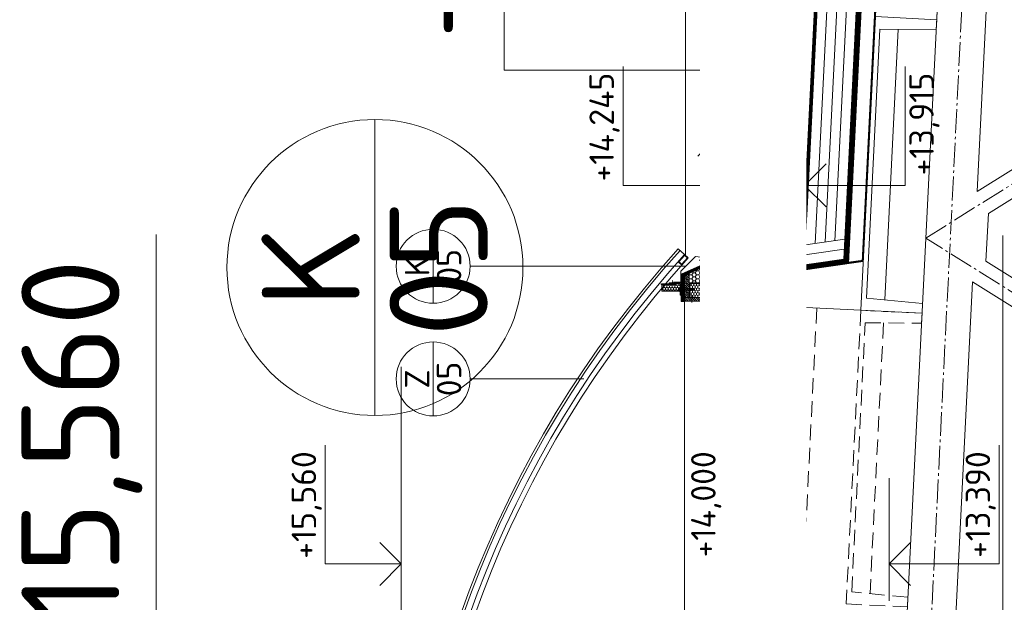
# Model space of a CAD drawing. Header units: millimetres. Extents: x -796345 to 3713765, y -2985421 to 2187451.
# Tile 155 of 256: x 201848 to 205865, y 37813 to 40191. Entities that reach past the tile are written whole.
import ezdxf
from ezdxf import colors
from ezdxf.entities.mleader import LeaderData, LeaderLine
from ezdxf.enums import TextEntityAlignment as Align
from ezdxf.math import Vec2, Vec3

# ---------------------------------------------------------------- set-up
doc = ezdxf.new("R2010")
doc.units = ezdxf.units.MM
for name, pattern in [('AM_DIN_G_W050', [13.75, 9.75, -1.5, 1, -1.5]), ('CARKOVANA', [5, 3, -2]), ('DASHDOT', [25.4, 12.7, -6.35, 0, -6.35]), ('HIDDEN', [9.525, 6.35, -3.175])]:
    doc.linetypes.add(name, pattern=pattern)
doc.layers.add('_____detaily', color=1, linetype='Continuous')
for name, color, linetype, lineweight in [('A99_N_kce-pohl', 1, 'Continuous', 9), ('A99_N_kce-rez-sil', 6, 'Continuous', 18), ('A99_N_kce-rez-ten', 4, 'Continuous', 9), ('A99_N_koty-200-vysk', 6, 'Continuous', 9), ('A99_N_koty-50-vysk', 160, 'Continuous', 9), ('A99_N_sraf', 252, 'Continuous', 0), ('A99_N_txt-popis-50', 240, 'Continuous', 9), ('A99_N_znaceni 200', 5, 'Continuous', 5), ('A99_N_znaceni 50', 5, 'Continuous', 5), ('A99_S_kce-pohl', 7, 'Continuous', 5), ('A99_S_kce-rez-sil', 7, 'Continuous', 15), ('A99_S_kce-rez-ten', 7, 'Continuous', 9)]:
    doc.layers.add(name, color=color, linetype=linetype, lineweight=lineweight)
doc.styles.add('A99_kota', font='isocpeur.ttf', dxfattribs={"height": 2})
doc.styles.add('A99_popis', font='isocpeur.ttf')
doc.linetypes.add('IZOLACE', pattern='A,0.00254,-2.54,[134,ltypeshp.shx,S=2.54,R=0,X=-2.54,Y=0],-5.08,[134,ltypeshp.shx,S=2.54,R=180,X=2.54,Y=0],-2.54', length=10.16254)

# ---------------------------------------------------------------- blocks, each defined once
blk = doc.blocks.new('*U24')
at = {"color": 0, "linetype": 'ByBlock', "lineweight": -2}
blk.add_line((-3, 0), (7, 0), dxfattribs=at)
for points in [[(0, 0), (0, 5), (0, 5), (9.7, 5)], [(-1.75, 1.75), (0, 0), (1.75, 1.75)]]:
    blk.add_lwpolyline(points, dxfattribs=at)
at = {"color": 0, "linetype": 'ByBlock', "lineweight": -2, "style": 'A99_kota'}
for tag, p in [('VYSKA', (9.2, 7.75)), ('POPIS', (9.2, 4.5))]:
    blk.add_attdef(tag, text='', height=2, dxfattribs=at).set_placement(p, align=Align.TOP_RIGHT)
blk = doc.blocks.new('*U532')
at = {"color": 0, "linetype": 'ByBlock', "lineweight": -2}
blk.add_line((-3, 0), (7, 0), dxfattribs=at)
for points in [[(0, 0), (0, 6.2), (0, 6.2), (9.7, 6.2)], [(-1.75, 1.75), (0, 0), (1.75, 1.75)]]:
    blk.add_lwpolyline(points, dxfattribs=at)
at = {"color": 0, "linetype": 'ByBlock', "lineweight": -2, "style": 'A99_kota'}
for tag, p in [('VYSKA', (9.2, 8.95)), ('POPIS', (9.2, 5.7))]:
    blk.add_attdef(tag, text='', height=2, dxfattribs=at).set_placement(p, align=Align.TOP_RIGHT)
blk = doc.blocks.new('*U33')
at = {"color": 0, "linetype": 'ByBlock', "lineweight": -2}
blk.add_line((-3, 0), (7, 0), dxfattribs=at)
for points in [[(-1.75, -1.75), (0, 0), (1.75, -1.75)], [(0, 0), (0, -9), (0, -9), (9.7, -9)]]:
    blk.add_lwpolyline(points, dxfattribs=at)
at = {"color": 0, "linetype": 'ByBlock', "lineweight": -2, "style": 'A99_kota'}
for tag, p in [('VYSKA', (9.2, -6.25)), ('POPIS', (9.2, -9.5))]:
    blk.add_attdef(tag, text='', height=2, dxfattribs=at).set_placement(p, align=Align.TOP_RIGHT)
blk = doc.blocks.new('*U46')
at = {"color": 0, "linetype": 'ByBlock', "lineweight": -2}
blk.add_line((-3, 0), (7, 0), dxfattribs=at)
for points in [[(-1.75, -1.75), (0, 0), (1.75, -1.75)], [(0, 0), (0, -5.7), (0, -5.7), (9.7, -5.7)]]:
    blk.add_lwpolyline(points, dxfattribs=at)
at = {"color": 0, "linetype": 'ByBlock', "lineweight": -2, "style": 'A99_kota'}
blk.add_attdef('POPIS', text='', height=2, dxfattribs=at).set_placement((9.2, -5.2), align=Align.BOTTOM_RIGHT)
blk.add_attdef('VYSKA', text='', height=2, dxfattribs=at).set_placement((9.2, -6.45), align=Align.TOP_RIGHT)
blk = doc.blocks.new('*U51')
at = {"color": 0, "linetype": 'ByBlock', "lineweight": -2}
blk.add_line((-3, 0), (7, 0), dxfattribs=at)
for points in [[(0, 0), (0, 5.197), (0, 5.197), (9.7, 5.197)], [(-1.75, 1.75), (0, 0), (1.75, 1.75)]]:
    blk.add_lwpolyline(points, dxfattribs=at)
at = {"color": 0, "linetype": 'ByBlock', "lineweight": -2, "style": 'A99_kota'}
for tag, p in [('VYSKA', (9.2, 7.547)), ('POPIS', (9.2, 4.697))]:
    blk.add_attdef(tag, text='', height=2, dxfattribs=at).set_placement(p, align=Align.TOP_RIGHT)
blk = doc.blocks.new('*U34')
at = {"color": 0, "linetype": 'ByBlock', "lineweight": -2}
blk.add_line((-3, 0), (7, 0), dxfattribs=at)
for points in [[(0, 0), (0, 8.2), (0, 8.2), (9.7, 8.2)], [(-1.75, 1.75), (0, 0), (1.75, 1.75)]]:
    blk.add_lwpolyline(points, dxfattribs=at)
at = {"color": 0, "linetype": 'ByBlock', "lineweight": -2, "style": 'A99_kota'}
for tag, p in [('VYSKA', (9.2, 10.95)), ('POPIS', (9.2, 7.7))]:
    blk.add_attdef(tag, text='', height=2, dxfattribs=at).set_placement(p, align=Align.TOP_RIGHT)
blk = doc.blocks.new('*U45')
at = {"color": 0, "linetype": 'ByBlock', "lineweight": -2}
blk.add_line((-3, 0), (7, 0), dxfattribs=at)
for points in [[(-1.75, -1.75), (0, 0), (1.75, -1.75)], [(0, 0), (0, -8.2), (0, -8.2), (9.7, -8.2)]]:
    blk.add_lwpolyline(points, dxfattribs=at)
at = {"color": 0, "linetype": 'ByBlock', "lineweight": -2, "style": 'A99_kota'}
blk.add_attdef('POPIS', text='', height=2, dxfattribs=at).set_placement((9.2, -7.7), align=Align.BOTTOM_RIGHT)
blk.add_attdef('VYSKA', text='', height=2, dxfattribs=at).set_placement((9.2, -8.95), align=Align.TOP_RIGHT)
blk = doc.blocks.new('*U48')
at = {"color": 0, "linetype": 'ByBlock', "lineweight": -2}
blk.add_line((-3, 0), (7, 0), dxfattribs=at)
for points in [[(0, 0), (0, 5.7), (0, 5.7), (9.7, 5.7)], [(-1.75, 1.75), (0, 0), (1.75, 1.75)]]:
    blk.add_lwpolyline(points, dxfattribs=at)
at = {"color": 0, "linetype": 'ByBlock', "lineweight": -2, "style": 'A99_kota'}
for tag, p in [('VYSKA', (9.2, 8.45)), ('POPIS', (9.2, 5.2))]:
    blk.add_attdef(tag, text='', height=2, dxfattribs=at).set_placement(p, align=Align.TOP_RIGHT)
blk = doc.blocks.new('Befestiger_gross')
at = {"layer": '_____detaily', "linetype": 'Continuous', "lineweight": -2}
for p, q in [((0.5, 0.5), (0, 0)), ((0.5, 0.5), (0, 0)), ((0.5, -0.5), (0, 0)), ((0.5, -0.5), (0, 0)), ((2.1, 0.5), (0.5, 0.5)), ((2.1, 0.5), (0.5, 0.5)), ((0.6, 0.5), (0.6, 0.5)), ((0.6, 0.5), (0.6, 0.5)), ((0.6, 0.5), (0.6, 0.5)), ((0.6, 0.5), (0.6, 0.5)), ((1.7, -1), (2.3, 1)), ((2.3, 1), (2.1, 0.5)), ((2.3, 1), (2.5, 0.5)), ((2.3, 1), (2.5, 0.5)), ((3.3, 0.5), (2.5, 0.5)), ((3.3, 0.5), (2.5, 0.5)), ((2.9, -1), (3.5, 1)), ((3.5, 1), (3.3, 0.5)), ((3.5, 1), (3.7, 0.5)), ((3.5, 1), (3.7, 0.5)), ((4.5, 0.5), (3.7, 0.5)), ((4.5, 0.5), (3.7, 0.5)), ((4, -1), (4.7, 1)), ((4.5, 0.5), (4.7, 1)), ((4.7, 1), (4.8, 0.5)), ((4.7, 1), (4.8, 0.5)), ((5.7, 0.5), (4.8, 0.5)), ((5.7, 0.5), (4.8, 0.5)), ((5.2, -1), (5.9, 1)), ((5.7, 0.5), (5.9, 1)), ((5.9, 1), (6, 0.5)), ((5.9, 1), (6, 0.5)), ((6.9, 0.5), (6, 0.5)), ((6, 0.5), (6, 0.5)), ((6.9, 0.5), (6, 0.5)), ((6, 0.5), (6, 0.5)), ((6.4, -1), (7, 1)), ((6.9, 0.5), (7, 1)), ((7, 1), (7.2, 0.5)), ((7, 1), (7.2, 0.5)), ((8.1, 0.5), (7.2, 0.5)), ((8.1, 0.5), (7.2, 0.5)), ((7.6, -1), (8.2, 1)), ((8.1, 0.5), (8.2, 1)), ((8.2, 1), (8.4, 0.5)), ((8.2, 1), (8.4, 0.5)), ((9.3, 0.5), (8.4, 0.5)), ((9.3, 0.5), (8.4, 0.5)), ((8.8, -1), (9.4, 1)), ((9.3, 0.5), (9.4, 1)), ((9.4, 1), (9.6, 0.5)), ((9.4, 1), (9.6, 0.5)), ((10.5, 0.5), (9.6, 0.5)), ((10.5, 0.5), (9.6, 0.5)), ((10, -1), (10.6, 1)), ((10.6, 1), (10.5, 0.5)), ((10.6, 1), (10.8, 0.5)), ((10.6, 1), (10.8, 0.5)), ((11.6, 0.5), (10.8, 0.5)), ((11.6, 0.5), (10.8, 0.5)), ((11.2, -1), (11.8, 1)), ((11.8, 1), (11.6, 0.5)), ((11.8, 1), (12, 0.5)), ((11.8, 1), (12, 0.5)), ((12.8, 0.5), (12, 0.5)), ((12.8, 0.5), (12, 0.5)), ((12.4, -1), (13, 1)), ((13, 1), (12.8, 0.5)), ((13, 1), (13.1, 0.5)), ((13, 1), (13.1, 0.5)), ((14, 0.5), (13.1, 0.5)), ((14, 0.5), (13.1, 0.5)), ((13.5, -1), (14.2, 1)), ((14.2, 1), (14, 0.5)), ((14.2, 1), (14.3, 0.5)), ((14.2, 1), (14.3, 0.5)), ((15.2, 0.5), (14.3, 0.5)), ((14.3, 0.5), (14.3, 0.5)), ((15.2, 0.5), (14.3, 0.5)), ((14.3, 0.5), (14.3, 0.5)), ((14.7, -1), (15.4, 1)), ((15.4, 1), (15.2, 0.5)), ((15.4, 1), (15.5, 0.5)), ((15.4, 1), (15.5, 0.5)), ((16.4, 0.5), (15.5, 0.5)), ((16.4, 0.5), (15.5, 0.5)), ((15.9, -1), (16.5, 1)), ((16.5, 1), (16.4, 0.5)), ((16.5, 1), (16.7, 0.5)), ((16.5, 1), (16.7, 0.5)), ((17.6, 0.5), (16.7, 0.5)), ((17.6, 0.5), (16.7, 0.5)), ((17.1, -1), (17.7, 1)), ((17.7, 1), (17.6, 0.5)), ((17.7, 1), (17.9, 0.5)), ((17.7, 1), (17.9, 0.5)), ((18.8, 0.5), (17.9, 0.5)), ((18.8, 0.5), (17.9, 0.5)), ((18.3, -1), (18.9, 1)), ((18.9, 1), (18.8, 0.5)), ((18.9, 1), (19.1, 0.5)), ((18.9, 1), (19.1, 0.5)), ((19.9, 0.5), (19.1, 0.5)), ((19.9, 0.5), (19.1, 0.5)), ((19.5, -1), (20.1, 1.1)), ((20.1, 1.1), (19.9, 0.5)), ((20.1, 1.1), (20.3, 0.5)), ((20.1, 1.1), (20.3, 0.5)), ((21.1, 0.5), (20.3, 0.5)), ((20.3, 0.5), (20.3, 0.5)), ((21.1, 0.5), (20.3, 0.5)), ((20.3, 0.5), (20.3, 0.5)), ((20.7, -1), (21.3, 1.1)), ((21.3, 1.1), (21.1, 0.5)), ((21.3, 1.1), (21.5, 0.5)), ((21.3, 1.1), (21.5, 0.5)), ((22.3, 0.5), (21.5, 0.5)), ((22.3, 0.5), (21.5, 0.5)), ((21.8, -1), (22.5, 1.1)), ((22.5, 1.1), (22.3, 0.5)), ((22.5, 1.1), (22.6, 0.5)), ((22.5, 1.1), (22.6, 0.5)), ((23.5, 0.5), (22.6, 0.5)), ((23.5, 0.5), (22.6, 0.5)), ((23, -1), (23.7, 1.1)), ((23.7, 1.1), (23.5, 0.5)), ((23.7, 1.1), (23.8, 0.5)), ((23.7, 1.1), (23.8, 0.5)), ((24.7, 0.5), (23.8, 0.5)), ((24.7, 0.5), (23.8, 0.5)), ((24.2, -1), (24.9, 1.1)), ((24.9, 1.1), (24.7, 0.5)), ((24.9, 1.1), (25, 0.5)), ((24.9, 1.1), (25, 0.5)), ((25.9, 0.5), (25, 0.5)), ((25.9, 0.5), (25, 0.5)), ((25.4, -1), (26, 1.1)), ((26, 1.1), (25.9, 0.5)), ((26, 1.1), (26.2, 0.5)), ((26, 1.1), (26.2, 0.5)), ((27, 0.5), (26.2, 0.5)), ((27, 0.5), (26.2, 0.5)), ((26.5, -1), (27.2, 1)), ((27.2, 1), (27, 0.5)), ((27.2, 1), (27.3, 0.5)), ((27.2, 1), (27.3, 0.5)), ((28.2, 0.5), (27.3, 0.5)), ((28.2, 0.5), (27.3, 0.5)), ((27.7, -1), (28.4, 1)), ((28.4, 1), (28.2, 0.5)), ((28.4, 1), (28.5, 0.5)), ((28.4, 1), (28.5, 0.5)), ((29.4, 0.5), (28.5, 0.5)), ((28.5, 0.5), (28.5, 0.5)), ((29.4, 0.5), (28.5, 0.5)), ((28.5, 0.5), (28.5, 0.5)), ((28.9, -1), (29.6, 1)), ((29.6, 1), (29.4, 0.5)), ((29.6, 1), (29.7, 0.5)), ((29.6, 1), (29.7, 0.5)), ((30.6, 0.5), (29.7, 0.5)), ((30.6, 0.5), (29.7, 0.5)), ((30.1, -1), (30.7, 1)), ((30.7, 1), (30.6, 0.5)), ((30.7, 1), (30.9, 0.5)), ((30.7, 1), (30.9, 0.5)), ((31.8, 0.5), (30.9, 0.5)), ((31.8, 0.5), (30.9, 0.5)), ((31.3, -1), (31.9, 1)), ((31.9, 1), (31.8, 0.5)), ((31.9, 1), (32.1, 0.5)), ((31.9, 1), (32.1, 0.5)), ((33, 0.5), (32.1, 0.5)), ((33, 0.5), (32.1, 0.5)), ((32.5, -1), (33.1, 1)), ((33.1, 1), (33, 0.5)), ((33.1, 1), (33.3, 0.5)), ((33.1, 1), (33.3, 0.5)), ((34.1, 0.5), (33.3, 0.5)), ((34.1, 0.5), (33.3, 0.5)), ((33.7, -1), (34.3, 1)), ((34.3, 1), (34.1, 0.5)), ((34.3, 1), (34.5, 0.5)), ((34.3, 1), (34.5, 0.5)), ((36.5, 0.5), (34.5, 0.5)), ((36.5, 0.5), (34.5, 0.5)), ((36.5, 0.5), (37.3, 1.4)), ((36.5, 0.5), (37.3, 1.4)), ((37.3, -1.4), (37.3, 1.4)), ((37.3, -1.4), (37.3, 1.4)), ((1.5, -0.5), (0.5, -0.5)), ((1.5, -0.5), (0.5, -0.5)), ((1.5, -0.5), (1.7, -1)), ((1.5, -0.5), (1.7, -1)), ((1.7, -1), (1.8, -0.5)), ((2.7, -0.5), (1.8, -0.5)), ((2.7, -0.5), (1.8, -0.5)), ((2.7, -0.5), (2.9, -1)), ((2.7, -0.5), (2.9, -1)), ((2.9, -1), (3, -0.5)), ((3.9, -0.5), (3, -0.5)), ((3.9, -0.5), (3, -0.5)), ((3.9, -0.5), (4, -1)), ((3.9, -0.5), (4, -1)), ((4.2, -0.5), (4, -1)), ((5.1, -0.5), (4.2, -0.5)), ((5.1, -0.5), (4.2, -0.5)), ((5.1, -0.5), (5.2, -1)), ((5.1, -0.5), (5.2, -1)), ((5.4, -0.5), (5.2, -1)), ((6.3, -0.5), (5.4, -0.5)), ((6.3, -0.5), (5.4, -0.5)), ((6.3, -0.5), (6.4, -1)), ((6.3, -0.5), (6.4, -1)), ((6.6, -0.5), (6.4, -1)), ((7.4, -0.5), (6.6, -0.5)), ((7.4, -0.5), (6.6, -0.5)), ((7.4, -0.5), (7.6, -1)), ((7.4, -0.5), (7.6, -1)), ((7.8, -0.5), (7.6, -1)), ((8.6, -0.5), (7.8, -0.5)), ((8.6, -0.5), (7.8, -0.5)), ((8.6, -0.5), (8.8, -1)), ((8.6, -0.5), (8.8, -1)), ((8.9, -0.5), (8.8, -1)), ((9.8, -0.5), (8.9, -0.5)), ((9.8, -0.5), (8.9, -0.5)), ((9.8, -0.5), (10, -1)), ((9.8, -0.5), (10, -1)), ((10.1, -0.5), (10, -1)), ((11, -0.5), (10.1, -0.5)), ((11, -0.5), (10.1, -0.5)), ((11, -0.5), (11.2, -1)), ((11, -0.5), (11.2, -1)), ((11.3, -0.5), (11.2, -1)), ((12.2, -0.5), (11.3, -0.5)), ((12.2, -0.5), (11.3, -0.5)), ((12.2, -0.5), (12.3, -1)), ((12.2, -0.5), (12.3, -1)), ((12.5, -0.5), (12.3, -1)), ((13.4, -0.5), (12.5, -0.5)), ((13.4, -0.5), (12.5, -0.5)), ((13.4, -0.5), (13.5, -1)), ((13.4, -0.5), (13.5, -1)), ((13.7, -0.5), (13.5, -1)), ((14.6, -0.5), (13.7, -0.5)), ((14.6, -0.5), (13.7, -0.5)), ((14.6, -0.5), (14.7, -1)), ((14.6, -0.5), (14.7, -1)), ((14.9, -0.5), (14.7, -1)), ((15.7, -0.5), (14.9, -0.5)), ((15.7, -0.5), (14.9, -0.5)), ((15.7, -0.5), (15.9, -1)), ((15.7, -0.5), (15.9, -1)), ((16.1, -0.5), (15.9, -1)), ((16.9, -0.5), (16.1, -0.5)), ((16.9, -0.5), (16.1, -0.5)), ((16.9, -0.5), (17.1, -1)), ((16.9, -0.5), (17.1, -1)), ((17.2, -0.5), (17.1, -1)), ((18.1, -0.5), (17.2, -0.5)), ((18.1, -0.5), (17.2, -0.5)), ((18.1, -0.5), (18.3, -1)), ((18.1, -0.5), (18.3, -1)), ((18.4, -0.5), (18.3, -1)), ((19.3, -0.5), (18.4, -0.5)), ((19.3, -0.5), (18.4, -0.5)), ((19.3, -0.5), (19.5, -1)), ((19.3, -0.5), (19.5, -1)), ((19.6, -0.5), (19.5, -1)), ((20.5, -0.5), (19.6, -0.5)), ((20.5, -0.5), (19.6, -0.5)), ((20.5, -0.5), (20.7, -1)), ((20.5, -0.5), (20.7, -1)), ((20.8, -0.5), (20.7, -1)), ((21.7, -0.5), (20.8, -0.5)), ((21.7, -0.5), (20.8, -0.5)), ((21.7, -0.5), (21.8, -1)), ((21.7, -0.5), (21.8, -1)), ((22, -0.5), (21.8, -1)), ((22.9, -0.5), (22, -0.5)), ((22.9, -0.5), (22, -0.5)), ((22.9, -0.5), (23, -1)), ((22.9, -0.5), (23, -1)), ((23.2, -0.5), (23, -1)), ((24.1, -0.5), (23.2, -0.5)), ((24.1, -0.5), (23.2, -0.5)), ((24.1, -0.5), (24.2, -1)), ((24.1, -0.5), (24.2, -1)), ((24.4, -0.5), (24.2, -1)), ((25.3, -0.5), (24.4, -0.5)), ((25.3, -0.5), (24.4, -0.5)), ((25.3, -0.5), (25.4, -1)), ((25.3, -0.5), (25.4, -1)), ((25.6, -0.5), (25.4, -1)), ((26.4, -0.5), (25.6, -0.5)), ((26.4, -0.5), (25.6, -0.5)), ((26.4, -0.5), (26.5, -1)), ((26.4, -0.5), (26.5, -1)), ((26.7, -0.5), (26.5, -1)), ((27.6, -0.5), (26.7, -0.5)), ((27.6, -0.5), (26.7, -0.5)), ((27.6, -0.5), (27.7, -1)), ((27.6, -0.5), (27.7, -1)), ((27.9, -0.5), (27.7, -1)), ((28.8, -0.5), (27.9, -0.5)), ((28.8, -0.5), (27.9, -0.5)), ((28.8, -0.5), (28.9, -1)), ((28.8, -0.5), (28.9, -1)), ((29.1, -0.5), (28.9, -1)), ((30, -0.5), (29.1, -0.5)), ((30, -0.5), (29.1, -0.5)), ((30, -0.5), (30.1, -1)), ((30, -0.5), (30.1, -1)), ((30.3, -0.5), (30.1, -1)), ((31.1, -0.5), (30.3, -0.5)), ((31.1, -0.5), (30.3, -0.5)), ((31.1, -0.5), (31.3, -1)), ((31.1, -0.5), (31.3, -1)), ((31.5, -0.5), (31.3, -1)), ((32.3, -0.5), (31.5, -0.5)), ((32.3, -0.5), (31.5, -0.5)), ((32.3, -0.5), (32.5, -1)), ((32.3, -0.5), (32.5, -1)), ((32.6, -0.5), (32.5, -1)), ((33.5, -0.5), (32.6, -0.5)), ((33.5, -0.5), (32.6, -0.5)), ((33.5, -0.5), (33.7, -1)), ((33.5, -0.5), (33.7, -1)), ((33.8, -0.5), (33.7, -1)), ((36.5, -0.5), (33.8, -0.5)), ((36.5, -0.5), (33.8, -0.5)), ((36.5, -0.5), (37.3, -1.4)), ((36.5, -0.5), (37.3, -1.4))]:
    blk.add_line(p, q, dxfattribs=at)
blk = doc.blocks.new('*U20')
at = {"color": 0, "linetype": 'ByBlock'}
blk.add_line((-3.02, 0), (3.02, 0), dxfattribs=at)
blk.add_circle((0, 0), 3.02, dxfattribs=at)
at = {"color": 0, "linetype": 'ByBlock', "style": 'A99_popis'}
for tag, p in [('KATEGORIE', (0, 1.31)), ('PRVEK', (0, -1.298))]:
    blk.add_attdef(tag, text='', height=2, dxfattribs=at).set_placement(p, align=Align.MIDDLE_CENTER)

msp = doc.modelspace()

# ---------------------------------------------------------------- hatches: boundary and pattern name
at = {"layer": 'A99_N_kce-rez-ten', "lineweight": 0, "transparency": 33554562}
h = msp.add_hatch(dxfattribs=at)
h.set_pattern_fill('ANSI31', color=1, scale=50)
h.set_pattern_definition([(135, (209140, -957.1666), (-4.4194174, -4.4194174), [])])
h.paths.add_polyline_path([(204580, 39152.5), (204580, 39057.5), (204560, 39057.5), (204560, 39145)])
at = {"layer": 'A99_N_kce-rez-ten', "linetype": 'Continuous', "lineweight": 0}
h = msp.add_hatch(dxfattribs=at)
h.set_pattern_fill('HONEY', color=1, scale=0.25, style=2)
h.set_pattern_definition([(90, (-120.5, -1017013.5), (-5.41265875, 9.375), [6.25, -12.5]), (210, (-120.5, -1017013.5), (-5.412658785, -9.37499998), [6.25, -12.5]), (150, (-120.5, -1017013.5), (-10.825317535, 2e-08), [-12.5, 6.25])])
h.paths.add_polyline_path([(204543.5, 39113.5), (204543.5, 39083.5), (204468.5, 39083.5), (204468.5, 39109.5), (204526, 39110), (204526, 39113.5)])
at = {"layer": 'A99_N_kce-rez-ten', "lineweight": 0}
for points in [[(204540.7, 39082.5), (204540.7, 39097.5), (204541.7, 39097.5), (204541.7, 39082.5)], [(204583, 39082.5), (204583, 39097.5), (204582, 39097.5), (204582, 39082.5)], [(204709, 39075), (204709, 39090), (204710, 39090), (204710, 39075)]]:
    msp.add_hatch(color=1, dxfattribs=at).paths.add_polyline_path(points)
at = {"layer": 'A99_N_kce-rez-ten', "linetype": 'Continuous', "lineweight": 0}
h = msp.add_hatch(dxfattribs=at)
h.set_pattern_fill('HONEY', color=1, scale=0.25, style=2)
h.set_pattern_definition([(90, (3e-07, -1016987.5), (-5.41265875, 9.375), [6.25, -12.5]), (210, (3e-07, -1016987.5), (-5.412658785, -9.37499998), [6.25, -12.5]), (150, (3e-07, -1016987.5), (-10.825317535, 2e-08), [-12.5, 6.25])])
h.paths.add_polyline_path([(204582, 39115.5), (204718, 39114.5), (204718, 39059.5), (204582, 39059.5)])
at = {"layer": 'A99_N_kce-rez-ten', "lineweight": 0, "transparency": 33554562}
h = msp.add_hatch(dxfattribs=at)
h.set_pattern_fill('ANSI31', color=1, scale=50)
h.set_pattern_definition([(135, (209140, -884.6666), (-4.4194174, -4.4194174), [])])
h.paths.add_polyline_path([(204560, 39057.5), (204720, 39057.5), (204720, 39042.5), (204560, 39042.5)])
at = {"layer": 'A99_N_sraf', "lineweight": 0, "transparency": 33554562}
h = msp.add_hatch(dxfattribs=at)
h.set_pattern_fill('HONEY', color=1, scale=75)
h.set_pattern_definition([(272.86, (205061.98, 33152.847), (8.810534, -13.639882), [9.375, -18.75]), (32.86, (205061.98, 33152.847), (7.407217, 14.450087), [9.375, -18.75]), (332.86, (205061.98, 33152.847), (16.217751, 0.810205), [-18.75, 9.375])])
h.paths.add_polyline_path([(205059.3, 39393.1), (205053.2, 39271.8), (204956.5, 39257.7)])
h = msp.add_hatch(dxfattribs=at)
h.set_pattern_fill('HONEY', color=1, scale=75)
h.set_pattern_definition([(0, (0, 0), (14.0625, 8.11898812), [9.375, -18.75]), (120, (0, 0), (-14.06249997, 8.11898818), [9.375, -18.75]), (60, (0, 0), (3e-08, 16.2379763), [-18.75, 9.375])])
h.paths.add_polyline_path([(204580, 39117.5), (204580, 39156.4), (204735.5, 39225.7), (204746.9, 39146.5), (204720, 39117.5)])

# ---------------------------------------------------------------- linework, layer by layer
at = {"layer": 'A99_N_kce-pohl'}
msp.add_lwpolyline([(204564.8, 51380), (204564.8, 39230)], dxfattribs=at)
at = {"layer": 'A99_N_kce-pohl', "lineweight": 0}
for points in [[(205062, 39447.2), (205053.2, 39271.8)], [(205214.6, 39295.2), (204735.5, 39225.7)]]:
    msp.add_lwpolyline(points, dxfattribs=at)
at = {"layer": 'A99_N_kce-pohl', "linetype": 'Continuous'}
for points in [[(204561, 39232.8), (204534.9, 39256.1)], [(204576, 39219.5), (204549.3, 39189.6)]]:
    msp.add_lwpolyline(points, dxfattribs=at)
at = {"layer": 'A99_N_kce-pohl', "lineweight": 5}
for points in [[(204620, 39210), (204650, 39210), (204650, 39220), (204605, 39225), (204545, 39165), (204545, 39120), (204515, 39120)], [(204560, 39040.5), (204560, 36300)]]:
    msp.add_lwpolyline(points, dxfattribs=at)
at = {"layer": 'A99_N_kce-pohl', "linetype": 'Continuous'}
for points in [[(204549.3, 39189.6), (204576, 39219.5), (204561, 39232.8), (204534.4, 39202.9)], [(204549.1, 39193.1), (204572.4, 39219.3), (204561.2, 39229.2), (204537.9, 39203.1)]]:
    msp.add_lwpolyline(points, close=True, dxfattribs=at)
at = {"layer": 'A99_N_kce-pohl', "linetype": 'Continuous', "lineweight": 0}
msp.add_lwpolyline([(204735.5, 39225.7), (204580, 39156.4), (204580, 39117.5), (204720, 39117.5), (204746.9, 39146.5)], close=True, dxfattribs=at)
at = {"layer": 'A99_N_kce-pohl', "linetype": 'Continuous', "lineweight": 5}
for radius, start, end in [(4410, 137.9079, 222.0921), (4355, 137.9045, 221.5692)]:
    msp.add_arc((207807.5, 36300), radius, start, end, dxfattribs=at)
at = {"layer": 'A99_N_kce-rez-sil', "color": 1, "linetype": 'Continuous', "lineweight": 5}
for radius, start, end in [(4400, 137.9079, 222.0921), (4375, 137.906, 222.094)]:
    msp.add_arc((207807.5, 36300), radius, start, end, dxfattribs=at)
at = {"layer": 'A99_N_kce-rez-ten', "color": 1, "lineweight": 0}
for p, q in [((204535.4, 39086.4), (204535.4, 39093.5)), ((204538.6, 39094.3), (204536.2, 39094.3)), ((204538.6, 39091.9), (204536.2, 39091.9)), ((204539.4, 39095), (204538.9, 39095)), ((204538.9, 39085), (204538.9, 39095)), ((204539.7, 39098), (204539.4, 39094.3)), ((204539.4, 39085), (204539.4, 39095)), ((204539.4, 39085.6), (204539.4, 39094.3)), ((204540.7, 39098), (204539.7, 39098)), ((204540.7, 39098), (204539.7, 39098)), ((204540.7, 39098), (204540.7, 39082)), ((204540.7, 39082.5), (204540.7, 39097.5)), ((204540.7, 39097.5), (204541.7, 39097.5)), ((204541.7, 39097.5), (204540.7, 39097.5)), ((204541.7, 39097.5), (204541.7, 39082.5)), ((204580, 39093.2), (204541.7, 39093.2)), ((204583, 39097.5), (204582, 39097.5)), ((204582, 39097.5), (204582, 39082.5)), ((204582, 39097.5), (204583, 39097.5)), ((204583, 39098), (204584, 39098)), ((204583, 39098), (204583, 39082)), ((204583, 39098), (204584, 39098)), ((204583, 39082.5), (204583, 39097.5)), ((204584, 39098), (204584.4, 39094.3)), ((204584.4, 39095), (204584.9, 39095)), ((204584.4, 39085), (204584.4, 39095)), ((204584.4, 39085.6), (204584.4, 39094.3)), ((204584.9, 39085), (204584.9, 39095)), ((204585.2, 39094.3), (204587.5, 39094.3)), ((204585.2, 39091.9), (204587.5, 39091.9)), ((204588.3, 39086.4), (204588.3, 39093.5)), ((204589.4, 39092.3), (204588.3, 39087.8)), ((204589.4, 39092.3), (204588.6, 39092.3)), ((204589.9, 39093.2), (204588.8, 39086.9)), ((204590.4, 39092.3), (204589.3, 39087.8)), ((204589.9, 39093.2), (204589.4, 39092.3)), ((204589.9, 39093.2), (204590.4, 39092.3)), ((204591.2, 39092.3), (204590.1, 39087.8)), ((204591.2, 39092.3), (204590.4, 39092.3)), ((204591.7, 39093.2), (204590.6, 39086.9)), ((204592.2, 39092.3), (204591.1, 39087.8)), ((204591.7, 39093.2), (204591.2, 39092.3)), ((204591.7, 39093.2), (204592.2, 39092.3)), ((204593, 39092.3), (204591.9, 39087.8)), ((204593, 39092.3), (204592.2, 39092.3)), ((204593.5, 39093.2), (204592.4, 39086.9)), ((204594, 39092.3), (204592.9, 39087.8)), ((204593.5, 39093.2), (204593, 39092.3)), ((204593.5, 39093.2), (204594, 39092.3)), ((204594.8, 39092.3), (204593.7, 39087.8)), ((204594.8, 39092.3), (204594, 39092.3)), ((204595.3, 39093.2), (204594.2, 39086.9)), ((204595.8, 39092.3), (204594.7, 39087.8)), ((204595.3, 39093.2), (204594.8, 39092.3)), ((204595.3, 39093.2), (204595.8, 39092.3)), ((204596.6, 39092.3), (204595.5, 39087.8)), ((204596.6, 39092.3), (204595.8, 39092.3)), ((204597.1, 39093.2), (204596, 39086.9)), ((204597.6, 39092.3), (204596.5, 39087.8)), ((204597.1, 39093.2), (204596.6, 39092.3)), ((204597.1, 39093.2), (204597.6, 39092.3)), ((204598.4, 39092.3), (204597.3, 39087.8)), ((204598.4, 39092.3), (204597.6, 39092.3)), ((204598.9, 39093.2), (204597.8, 39086.9)), ((204599.4, 39092.3), (204598.3, 39087.8)), ((204598.9, 39093.2), (204598.4, 39092.3)), ((204598.9, 39093.2), (204599.4, 39092.3)), ((204600.2, 39092.3), (204599.1, 39087.8)), ((204600.2, 39092.3), (204599.4, 39092.3)), ((204600.7, 39093.2), (204599.6, 39086.9)), ((204601.2, 39092.3), (204600.1, 39087.8)), ((204600.7, 39093.2), (204600.2, 39092.3)), ((204600.7, 39093.2), (204601.2, 39092.3)), ((204601.2, 39092.3), (204601.9, 39092.1)), ((204601.2, 39092.3), (204601.2, 39087.1)), ((204601.9, 39092.1), (204601.9, 39087.9)), ((204538.5, 39088), (204536.2, 39088)), ((204538.6, 39088), (204536.2, 39088)), ((204538.6, 39085.6), (204536.2, 39085.6)), ((204539.4, 39085), (204538.9, 39085)), ((204539.4, 39085.6), (204539.7, 39082)), ((204540.7, 39082), (204539.7, 39082)), ((204540.7, 39082), (204539.7, 39082)), ((204541.7, 39082.5), (204540.7, 39082.5)), ((204580, 39086.9), (204541.7, 39086.9)), ((204582, 39082.5), (204583, 39082.5)), ((204583, 39082), (204584, 39082)), ((204583, 39082), (204584, 39082)), ((204584.4, 39085.6), (204584, 39082)), ((204584.4, 39085), (204584.9, 39085)), ((204585.2, 39088), (204587.5, 39088)), ((204585.2, 39088), (204587.5, 39088)), ((204585.2, 39085.6), (204587.5, 39085.6)), ((204588.3, 39087.8), (204588.8, 39086.9)), ((204589.3, 39087.8), (204588.8, 39086.9)), ((204590.1, 39087.8), (204589.3, 39087.8)), ((204590.1, 39087.8), (204590.6, 39086.9)), ((204591.1, 39087.8), (204590.6, 39086.9)), ((204591.9, 39087.8), (204591.1, 39087.8)), ((204591.9, 39087.8), (204592.4, 39086.9)), ((204592.9, 39087.8), (204592.4, 39086.9)), ((204593.7, 39087.8), (204592.9, 39087.8)), ((204593.7, 39087.8), (204594.2, 39086.9)), ((204594.7, 39087.8), (204594.2, 39086.9)), ((204595.5, 39087.8), (204594.7, 39087.8)), ((204595.5, 39087.8), (204596, 39086.9)), ((204596.5, 39087.8), (204596, 39086.9)), ((204597.3, 39087.8), (204596.5, 39087.8)), ((204597.3, 39087.8), (204597.8, 39086.9)), ((204598.3, 39087.8), (204597.8, 39086.9)), ((204599.1, 39087.8), (204598.3, 39087.8)), ((204599.1, 39087.8), (204599.6, 39086.9)), ((204600.1, 39087.8), (204599.6, 39086.9)), ((204600.9, 39087.8), (204600.1, 39087.8)), ((204601.2, 39089.2), (204600.9, 39087.8)), ((204600.9, 39087.8), (204601.2, 39087.1)), ((204601.9, 39087.9), (204601.2, 39087.8)), ((204703.7, 39078.9), (204703.7, 39086)), ((204706.8, 39086.8), (204704.5, 39086.8)), ((204706.8, 39084.4), (204704.5, 39084.4)), ((204706.8, 39080.5), (204704.5, 39080.5)), ((204706.8, 39080.5), (204704.5, 39080.5)), ((204706.8, 39078.1), (204704.5, 39078.1)), ((204707.6, 39087.5), (204707.1, 39087.5)), ((204707.1, 39077.5), (204707.1, 39087.5)), ((204707.6, 39077.5), (204707.1, 39077.5)), ((204708, 39090.5), (204707.6, 39086.8)), ((204707.6, 39077.5), (204707.6, 39087.5)), ((204707.6, 39078.1), (204707.6, 39086.8)), ((204707.6, 39078.1), (204708, 39074.5)), ((204709, 39090.5), (204708, 39090.5)), ((204709, 39090.5), (204708, 39090.5)), ((204709, 39074.5), (204708, 39074.5)), ((204709, 39074.5), (204708, 39074.5)), ((204709, 39090.5), (204709, 39074.5)), ((204709, 39075), (204709, 39090)), ((204709, 39090), (204710, 39090)), ((204710, 39090), (204709, 39090)), ((204710, 39075), (204709, 39075)), ((204710, 39090), (204710, 39075)), ((204757.3, 39085.7), (204710, 39085.7)), ((204757.3, 39079.4), (204710, 39079.4)), ((204757.7, 39085.7), (204756.6, 39079.4)), ((204758.2, 39084.8), (204757.1, 39080.3)), ((204757.9, 39080.3), (204757.1, 39080.3)), ((204757.7, 39085.7), (204757.2, 39084.8)), ((204757.7, 39085.7), (204758.2, 39084.8)), ((204759, 39084.8), (204757.9, 39080.3)), ((204757.9, 39080.3), (204758.4, 39079.4)), ((204759, 39084.8), (204758.2, 39084.8)), ((204759.5, 39085.7), (204758.4, 39079.4)), ((204758.9, 39080.3), (204758.4, 39079.4)), ((204760, 39084.8), (204758.9, 39080.3)), ((204759.7, 39080.3), (204758.9, 39080.3)), ((204759.5, 39085.7), (204759, 39084.8)), ((204759.5, 39085.7), (204760, 39084.8)), ((204760.8, 39084.8), (204759.7, 39080.3)), ((204759.7, 39080.3), (204760.2, 39079.4)), ((204760.8, 39084.8), (204760, 39084.8)), ((204761.3, 39085.7), (204760.2, 39079.4)), ((204760.7, 39080.3), (204760.2, 39079.4)), ((204761.8, 39084.8), (204760.7, 39080.3)), ((204761.5, 39080.3), (204760.7, 39080.3)), ((204761.3, 39085.7), (204760.8, 39084.8)), ((204761.3, 39085.7), (204761.8, 39084.8)), ((204762.6, 39084.8), (204761.5, 39080.3)), ((204761.5, 39080.3), (204762, 39079.4)), ((204762.6, 39084.8), (204761.8, 39084.8)), ((204763.1, 39085.7), (204762, 39079.4)), ((204762.5, 39080.3), (204762, 39079.4)), ((204763.6, 39084.8), (204762.5, 39080.3)), ((204763.3, 39080.3), (204762.5, 39080.3)), ((204763.1, 39085.7), (204762.6, 39084.8)), ((204763.1, 39085.7), (204763.6, 39084.8)), ((204764.4, 39084.8), (204763.3, 39080.3)), ((204763.3, 39080.3), (204763.8, 39079.4)), ((204764.4, 39084.8), (204763.6, 39084.8)), ((204764.9, 39085.7), (204763.8, 39079.4)), ((204764.3, 39080.3), (204763.8, 39079.4)), ((204765.4, 39084.8), (204764.3, 39080.3)), ((204765.1, 39080.3), (204764.3, 39080.3)), ((204764.9, 39085.7), (204764.4, 39084.8)), ((204764.9, 39085.7), (204765.4, 39084.8)), ((204766.2, 39084.8), (204765.1, 39080.3)), ((204765.1, 39080.3), (204765.6, 39079.4)), ((204766.2, 39084.8), (204765.4, 39084.8)), ((204766.7, 39085.7), (204765.6, 39079.4)), ((204766.1, 39080.3), (204765.6, 39079.4)), ((204767.2, 39084.8), (204766.1, 39080.3)), ((204766.9, 39080.3), (204766.1, 39080.3)), ((204766.7, 39085.7), (204766.2, 39084.8)), ((204766.7, 39085.7), (204767.2, 39084.8)), ((204768, 39084.8), (204766.9, 39080.3)), ((204766.9, 39080.3), (204767.4, 39079.4)), ((204768, 39084.8), (204767.2, 39084.8)), ((204768.5, 39085.7), (204767.4, 39079.4)), ((204767.9, 39080.3), (204767.4, 39079.4)), ((204769, 39084.8), (204767.9, 39080.3)), ((204768.7, 39080.3), (204767.9, 39080.3)), ((204768.5, 39085.7), (204768, 39084.8)), ((204768.5, 39085.7), (204769, 39084.8)), ((204769, 39081.7), (204768.7, 39080.3)), ((204768.7, 39080.3), (204769, 39079.6)), ((204769, 39084.8), (204769.7, 39084.6)), ((204769, 39084.8), (204769, 39079.6)), ((204769.7, 39080.4), (204769, 39080.3)), ((204769.7, 39084.6), (204769.7, 39080.4))]:
    msp.add_line(p, q, dxfattribs=at)
at = {"layer": 'A99_N_kce-rez-ten', "linetype": 'CARKOVANA', "lineweight": 0, "ltscale": 15, "const_width": 5}
for points in [[(205692.5, 45300), (205692.5, 45159.7, -0.400665), (205680.6, 45147.3), (205363.4, 45132.5, 0.386254), (205337.2, 45106.4), (205051.9, 39395.8), (204952.4, 39264.7), (204733.4, 39232.9), (204552.5, 39152.4), (204552.5, 39042.5)], [(205697.5, 45300), (205697.5, 45159.7, -0.400665), (205680.8, 45142.3), (205363.6, 45127.5, 0.386254), (205342.2, 45106.2), (205056.8, 39394), (204955.1, 39260), (204734.8, 39228.1), (204557.5, 39149.1), (204557.5, 39042.5)]]:
    msp.add_lwpolyline(points, format="xyb", dxfattribs=at)
at = {"layer": 'A99_N_kce-rez-ten', "linetype": 'Continuous', "lineweight": 0, "ltscale": 0.5}
for points in [[(205690, 45300), (205690, 45159.7, -0.400665), (205680.5, 45149.8), (205363.3, 45135, 0.386254), (205334.7, 45106.5), (205049.4, 39396.7), (204951, 39267), (204732.7, 39235.3), (204550, 39154), (204550, 39042.5)], [(205695, 45300), (205695, 45159.7, -0.400665), (205680.7, 45144.8), (205363.5, 45130, 0.386254), (205339.7, 45106.3), (205054.4, 39394.9), (204953.7, 39262.4), (204734.1, 39230.5), (204555, 39150.7), (204555, 39042.5)], [(205700, 45300), (205700, 45159.7, -0.400665), (205680.9, 45139.8), (205363.7, 45125, 0.386254), (205344.7, 45106), (205059.3, 39393.1), (204956.5, 39257.7), (204735.5, 39225.7), (204560, 39147.5), (204560, 39042.5)]]:
    msp.add_lwpolyline(points, format="xyb", dxfattribs=at)
at = {"layer": 'A99_N_kce-rez-ten', "lineweight": 0}
msp.add_lwpolyline([(205426.4, 45137.9), (205133.9, 39283.5)], dxfattribs=at)
at = {"layer": 'A99_N_kce-rez-ten', "linetype": 'Continuous', "lineweight": 0}
for points in [[(204555, 39042.5), (204555, 39150.7), (204734.1, 39230.5), (204953.7, 39262.4), (205054.4, 39394.9), (205337.7, 45066.4)], [(204560, 39042.5), (204560, 39147.5), (204735.5, 39225.7), (204956.5, 39257.7), (205059.3, 39393.1), (205342.7, 45066.1)]]:
    msp.add_lwpolyline(points, dxfattribs=at)
at = {"layer": 'A99_N_kce-rez-ten', "color": 1, "linetype": 'Continuous', "lineweight": 0}
for points in [[(204580, 39153), (204580, 39057.5), (204560, 39057.5), (204560, 39144.5)], [(204543.5, 39113.5), (204543.5, 39083.5), (204468.5, 39083.5), (204468.5, 39113.5)], [(204526, 39113.5), (204526, 39110), (204468.5, 39110), (204468.5, 39113.5)], [(204547.5, 39117.5), (204547.5, 39122.5), (204550, 39122.5), (204550, 39042.5), (204560, 39042.5), (204560, 39040.5), (204547.5, 39040.5), (204547.5, 39117.5)], [(204602, 39057.5), (204580, 39057.5), (204580, 39117.5), (204720, 39117.5), (204720, 39057.5), (204698, 39057.5), (204698, 39059.5), (204718, 39059.5), (204718, 39115.5), (204582, 39115.5), (204582, 39059.5), (204602, 39059.5)], [(204720, 39042.5), (204560, 39042.5), (204560, 39057.5), (204720, 39057.5)]]:
    msp.add_lwpolyline(points, close=True, dxfattribs=at)
msp.add_lwpolyline([(204547.5, 39069), (204547.5, 39114.5, 0.414214), (204544.5, 39117.5), (204497.5, 39117.5)], format="xyb", dxfattribs=at)
msp.add_lwpolyline([(204497.5, 39117.5), (204497.5, 39113.5), (204543.5, 39113.5), (204543.5, 39067.5), (204547.5, 39067.5)], dxfattribs=at)
at = {"layer": 'A99_N_kce-rez-ten', "color": 1, "linetype": 'DASHDOT', "lineweight": 0, "ltscale": 0.25}
for points in [[(204511, 39126.5), (204511, 39107)], [(204590.5, 39066.5), (204590.5, 39037)], [(204782.5, 39082.5), (204697.5, 39082.5)], [(204708, 39067), (204708, 39039.5)]]:
    msp.add_lwpolyline(points, dxfattribs=at)
at = {"layer": 'A99_N_kce-rez-ten', "color": 1, "lineweight": 0}
for points in [[(204725, 39087.5), (204772.5, 39087.5), (204772.5, 39082.5)], [(204725, 39077.5), (204772.5, 39077.5), (204772.5, 39082.5)]]:
    msp.add_lwpolyline(points, dxfattribs=at)
at = {"layer": 'A99_N_kce-rez-ten', "color": 1, "linetype": 'Continuous', "lineweight": 0}
msp.add_circle((204467, 39111.5), 1.5, dxfattribs=at)
at = {"layer": 'A99_N_kce-rez-ten', "color": 1, "lineweight": 0}
for centre, start, end in [((204536.2, 39093.5), 89.9967, 179.9967), ((204536.2, 39092.7), 179.9967, 269.9967), ((204536.2, 39091.1), 89.9967, 179.9967), ((204587.5, 39093.5), 0.0033, 90.0033), ((204587.5, 39092.7), 270.0033, 0.0033), ((204587.5, 39091.1), 0.0033, 90.0033), ((204536.2, 39088.8), 179.9967, 269.9967), ((204536.2, 39087.2), 89.9967, 179.9967), ((204536.2, 39086.4), 179.9967, 269.9967), ((204587.5, 39088.8), 270.0033, 0.0033), ((204587.5, 39087.2), 0.0033, 90.0033), ((204587.5, 39086.4), 270.0033, 0.0033), ((204704.5, 39086), 89.9967, 179.9967), ((204704.5, 39085.2), 179.9967, 269.9967), ((204704.5, 39083.6), 89.9967, 179.9967), ((204704.5, 39081.3), 179.9967, 269.9967), ((204704.5, 39079.7), 89.9967, 179.9967), ((204704.5, 39078.9), 179.9967, 269.9967)]:
    msp.add_arc(centre, 0.787, start, end, dxfattribs=at)
for centre, start_param, end_param in [((204538.6, 39095.1), 0.936145, 1.313741), ((204538.6, 39092.7), 0.936145, 1.313741), ((204538.6, 39091.1), 3.700141, 4.077737), ((204538.6, 39087.2), 3.700141, 4.077737), ((204538.6, 39088.8), 0.936145, 1.313741), ((204538.6, 39084.8), 3.700141, 4.077737), ((204706.8, 39087.6), 0.936145, 1.313741), ((204706.8, 39085.2), 0.936145, 1.313741), ((204706.8, 39083.6), 3.700141, 4.077737), ((204706.8, 39079.7), 3.700141, 4.077737), ((204706.8, 39081.3), 0.936145, 1.313741), ((204706.8, 39077.3), 3.700141, 4.077737)]:
    msp.add_ellipse(centre, major_axis=(-0.638, -0.47), ratio=1, start_param=start_param, end_param=end_param, dxfattribs=at)
at = {"layer": 'A99_N_kce-rez-ten', "color": 1, "lineweight": 0, "extrusion": (0, 0, -1)}
for centre, start_param, end_param in [((204585.2, 39095.1), 0.936145, 1.313741), ((204585.2, 39092.7), 0.936145, 1.313741), ((204585.2, 39091.1), 3.700141, 4.077737), ((204585.2, 39087.2), 3.700141, 4.077737), ((204585.2, 39088.8), 0.936145, 1.313741), ((204585.2, 39084.8), 3.700141, 4.077737)]:
    msp.add_ellipse(centre, major_axis=(0.638, -0.47), ratio=1, start_param=start_param, end_param=end_param, dxfattribs=at)
at = {"layer": 'A99_N_sraf', "color": 1, "linetype": 'IZOLACE', "ltscale": 4}
for points in [[(205385.7, 45126), (205093.6, 39277.6)], [(205466, 45129.8), (205174.2, 39289.3)]]:
    msp.add_lwpolyline(points, dxfattribs=at)
at = {"layer": 'A99_N_sraf', "color": 1, "linetype": 'IZOLACE', "lineweight": 0, "ltscale": 4}
msp.add_lwpolyline([(205212.6, 39254.5), (204741.2, 39186.1)], dxfattribs=at)
at = {"layer": 'A99_N_znaceni 200', "lineweight": 5}
msp.add_lwpolyline([(203901.5, 39185), (204565, 39185)], dxfattribs=at)
at = {"layer": 'A99_N_znaceni 50'}
for points in [[(203686, 39185), (204565, 39185)], [(204150, 38725.4), (203686, 38725.4)]]:
    msp.add_lwpolyline(points, dxfattribs=at)
at = {"layer": 'A99_S_kce-pohl', "lineweight": 5}
for points in [[(205395, 36300), (205845, 45300)], [(205754.8, 39490.1), (205885.9, 42112.7)], [(205754.8, 39490.1), (207695, 40702.7)], [(205800.3, 39400.6), (207745, 40616)], [(205790.6, 39205.5), (205800.3, 39400.6)], [(207745, 37984), (205790.6, 39205.5)], [(205605.5, 36505.1), (205736.3, 39121.5)], [(207695, 37897.3), (205736.3, 39121.5)]]:
    msp.add_lwpolyline(points, dxfattribs=at)
at = {"layer": 'A99_S_kce-pohl', "color": 253, "linetype": 'AM_DIN_G_W050', "lineweight": 0, "ltscale": 10}
for points in [[(205494.9, 36295), (205944.9, 45295)], [(205545, 39300), (207945, 40800), (205695, 42300), (207945, 43600)], [(207945, 37800), (205545, 39300)]]:
    msp.add_lwpolyline(points, dxfattribs=at)
at = {"layer": 'A99_S_kce-rez-sil', "lineweight": 13}
for points in [[(205589.8, 40191.4), (205587.8, 40151.4), (205357.6, 40152.9), (205302.7, 39054.3), (205531.9, 39032.8), (205529.9, 38992.9), (205280.2, 39005.3)], [(204720.9, 39033.3), (205280.2, 39005.3)]]:
    msp.add_lwpolyline(points, dxfattribs=at)
at = {"layer": 'A99_S_kce-rez-ten', "linetype": 'CARKOVANA', "lineweight": 0, "ltscale": 15}
for points, const_width in [([(205513.7, 45081.3), (205220.1, 39204.3), (204730, 39133.8)], 20), ([(205577.1, 44998), (205287.6, 39205.2)], 5), ([(205230.4, 39199), (205286.8, 39207.1)], 5)]:
    msp.add_lwpolyline(points, dxfattribs=dict(at, const_width=const_width))
at = {"layer": 'A99_S_kce-rez-ten', "lineweight": 0}
for points in [[(205503.7, 45081.8), (205210.5, 39213.8), (204730, 39144)], [(205523.6, 45080.8), (205229.7, 39196.3), (204730, 39123.8)], [(205579.6, 44997.9), (205290.2, 39205.1), (204723.9, 39123)], [(205574.6, 44998.1), (205285.1, 39203.6)], [(205230.8, 39196.5), (205229.9, 39201.4), (205289.5, 39210)], [(204720, 39042.5), (204720, 33557.5)]]:
    msp.add_lwpolyline(points, dxfattribs=at)
for points in [[(205649.6, 41389.9), (205400, 41402.4), (205340.1, 40203.8), (205589.8, 40191.4), (205591.8, 40231.3), (205362.6, 40252.8), (205417.4, 41351.4), (205647.6, 41349.9)], [(205589.8, 40191.4), (205340.1, 40203.8), (205280.2, 39005.3), (205529.9, 38992.9), (205531.9, 39032.8), (205302.7, 39054.3), (205357.6, 40152.9), (205587.8, 40151.4)]]:
    msp.add_lwpolyline(points, close=True, dxfattribs=at)
at = {"layer": 'A99_S_kce-rez-ten', "lineweight": 5}
msp.add_lwpolyline([(205432.6, 40152.4), (205377.4, 39047.3)], dxfattribs=at)
at = {"layer": 'A99_S_kce-rez-ten', "linetype": 'HIDDEN', "lineweight": 0, "ltscale": 10}
for points in [[(205100.4, 39014.3), (204964.8, 36300)], [(205372.8, 38953.9), (205317.5, 37848.8)]]:
    msp.add_lwpolyline(points, dxfattribs=at)
msp.add_lwpolyline([(205529.9, 38992.9), (205280.2, 39005.3), (205220.3, 37806.8), (205470, 37794.4), (205472, 37834.3), (205242.8, 37855.8), (205297.7, 38954.4), (205527.9, 38952.9)], close=True, dxfattribs=at)

# ---------------------------------------------------------------- block references
at = {"layer": 'A99_N_kce-rez-ten', "color": 1, "linetype": 'Continuous', "lineweight": 0, "xscale": 0.61875, "yscale": 0.61875, "zscale": 0.61875, "rotation": 270.0000000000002}
for p in [(204590.5, 39065), (204708, 39065.1)]:
    msp.add_blockref('Befestiger_gross', p, dxfattribs=at)
at = {"layer": 'A99_N_koty-200-vysk', "lineweight": 5}
ref = msp.add_blockref('*U48', (204964.8, 39985), dxfattribs=dict(at, xscale=200, yscale=200, zscale=200, rotation=90.00000000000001))
ref.add_attrib('VYSKA', '+14.000', dxfattribs={"layer": '0', "color": 0, "linetype": 'ByBlock', "lineweight": -2, "height": 400, "rotation": 90, "style": 'A99_kota'}).set_placement((203354.8, 41825), align=Align.TOP_RIGHT)
at = {"layer": 'A99_N_koty-200-vysk', "lineweight": 5, "xscale": 200, "yscale": 200, "zscale": 200, "rotation": 90.00000000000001}
msp.add_blockref('*U24', (203405, 37375), dxfattribs=at).add_auto_attribs({'VYSKA': '+15,560'})
at = {"layer": 'A99_N_koty-200-vysk', "lineweight": 5}
ref = msp.add_blockref('*U46', (204720, 37370), dxfattribs=dict(at, xscale=200, yscale=200, zscale=200, rotation=90.00000000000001))
ref.add_attrib('VYSKA', '+14.245', dxfattribs={"layer": '0', "color": 0, "linetype": 'ByBlock', "lineweight": -2, "height": 400, "rotation": 90, "style": 'A99_kota'}).set_placement((205930, 39210), align=Align.TOP_RIGHT)
at = {"layer": 'A99_N_koty-50-vysk', "lineweight": 5, "xscale": 50, "yscale": 50, "zscale": 50, "rotation": 90.00000000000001}
for name, p, values in [('*U34', (204720, 39515), {'VYSKA': '+14,245'}), ('*U532', (203405, 37970), {'VYSKA': '+15,560'}), ('*U51', (204964.8, 37970), {'VYSKA': '+14,000'}), ('*U33', (205395, 37970), {'VYSKA': '+13,390'})]:
    msp.add_blockref(name, p, dxfattribs=at).add_auto_attribs(values)
at = {"layer": 'A99_N_koty-50-vysk', "lineweight": 5}
ref = msp.add_blockref('*U45', (205050.4, 39515), dxfattribs=dict(at, xscale=50, yscale=50, zscale=50, rotation=90.00000000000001))
ref.add_attrib('VYSKA', '+13,915', dxfattribs={"layer": '0', "color": 0, "linetype": 'ByBlock', "lineweight": -2, "height": 100, "rotation": 90, "style": 'A99_kota'}).set_placement((205477.9, 39975), align=Align.TOP_RIGHT)
at = {"layer": 'A99_N_znaceni 200', "xscale": 200, "yscale": 200, "zscale": 200, "rotation": 90.00000000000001}
msp.add_blockref('*U20', (203297.5, 39180), dxfattribs=at).add_auto_attribs({'KATEGORIE': 'K', 'PRVEK': '05'})
at = {"layer": 'A99_N_znaceni 50', "xscale": 50, "yscale": 50, "zscale": 50, "rotation": 90.00000000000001}
for p, values in [((203535, 39185), {'KATEGORIE': 'K', 'PRVEK': '05'}), ((203535, 38725), {'KATEGORIE': 'Z', 'PRVEK': '05'})]:
    msp.add_blockref('*U20', p, dxfattribs=at).add_auto_attribs(values)

# ---------------------------------------------------------------- next in the draw order: leaders
at = {"layer": 'A99_N_txt-popis-50', "lineweight": 9}
ml = msp.add_multileader_mtext('Standard', dxfattribs=at)
ml.set_content('\\A1;{\\C256;odvodňovací systém \\Pbude součásti \\Pdodávky opláštění}', color=1, style='A99_popis')
ml.set_leader_properties(color=256, linetype='ByLayer', lineweight=-1)
ml.build(insert=Vec2(0, 0))
ml.multileader.update_dxf_attribs({"dogleg_length": 1, "arrow_head_size": 75, "scale": 50})
ctx = ml.context
ctx.base_point, ctx.scale, ctx.char_height, ctx.arrow_head_size, ctx.landing_gap_size, ctx.plane_origin, ctx.plane_x_axis, ctx.plane_y_axis = Vec3(204689.1, -2611.2), 50, 100, 75, 62.5, Vec3(208175.1, -8522.5), Vec3(0, 1), Vec3(-1, 0)
notes = []
notes.append((ctx, [(1, (1, 1, 0), (204689.1, -1130), (0, -1), 146.2, [(0, [(205935.3, -1130)], 0, [])])]))
ctx.mtext.insert, ctx.mtext.text_direction, ctx.mtext.rotation, ctx.mtext.width, ctx.mtext.defined_height, ctx.mtext.flow_direction = Vec3(204624.1, -2548.7), Vec3(0, 1), 1.570796, 1255, 15.9, 5
ctx.mtext.has_bg_fill, ctx.mtext.bg_color, ctx.mtext.bg_scale_factor, ctx.mtext.bg_transparency, ctx.mtext.use_window_bg_color = 1, -1073741824, 1, 0, 1
for ctx, leaders in notes:
    for number, flags, end, landing, length, lines in leaders:
        leader = LeaderData()
        leader.index, (leader.has_last_leader_line, leader.has_dogleg_vector, leader.attachment_direction) = number, flags
        leader.last_leader_point, leader.dogleg_vector, leader.dogleg_length = Vec3(end), Vec3(landing), length
        for number, points, colour, breaks in lines:
            line = LeaderLine()
            line.index, line.vertices, line.color, line.breaks = number, Vec3.list(points), colors.encode_raw_color(colour), breaks
            leader.lines.append(line)
        ctx.leaders.append(leader)

doc.saveas('drawing.dxf')
